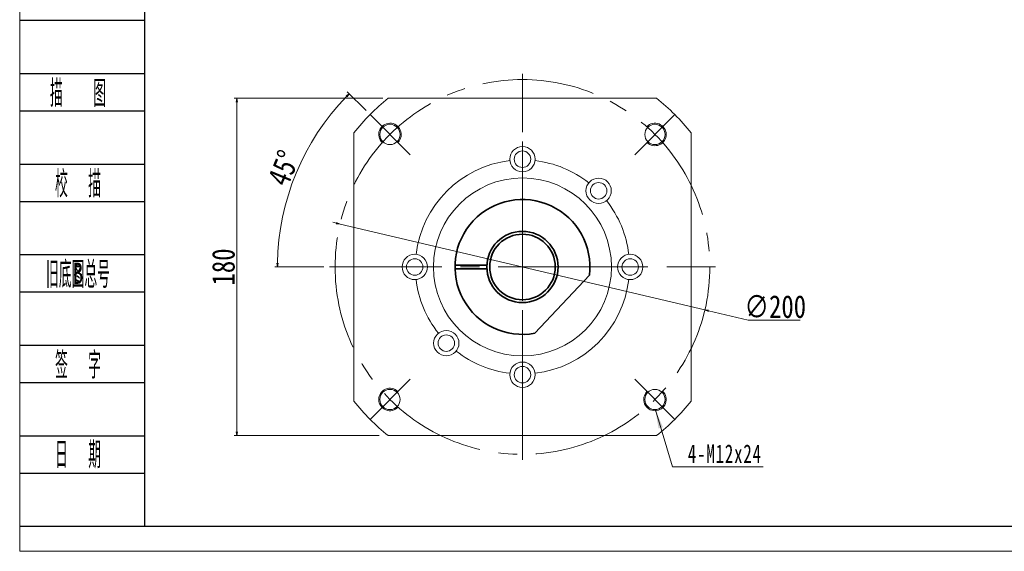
# Model space of a CAD drawing. Header units: millimetres. Extents: x 5240 to 6366, y 161 to 953.
# Tile 1 of 3: x 5246 to 5772, y 161 to 445. Entities that reach past the tile are written whole.
import ezdxf
from ezdxf.enums import TextEntityAlignment as Align

# ---------------------------------------------------------------- set-up
doc = ezdxf.new("R2010")
doc.units = ezdxf.units.MM
doc.header["$LTSCALE"] = 5
doc.header["$PDSIZE"] = -1
doc.linetypes.add('点画线', pattern=[18, 12, -2, 2, -2])
doc.layers.get('0').update_dxf_attribs({"lineweight": 18})
doc.layers.add('2细线层', color=4, linetype='Continuous')
doc.layers.add('6文字层', color=3, linetype='Continuous')
for name, color, linetype, lineweight in [('中心线层', 1, '点画线', 18), ('图框_外框线', 7, 'Continuous', 18), ('尺寸线层', 3, 'Continuous', 18), ('粗实线层', 7, 'Continuous', 35), ('细实线层', 7, 'Continuous', 18)]:
    doc.layers.add(name, color=color, linetype=linetype, lineweight=lineweight)
doc.styles.add('PC_TEXTSTYLE', font='ISOCP.SHX', dxfattribs={"width": 0.707, "bigfont": 'GBCBIG.SHX'})
doc.styles.get("Standard").update_dxf_attribs({"font": 'SimSun.ttf'})
doc.styles.add('宋体', font='SimSun.ttf', dxfattribs={"width": 0.8})
doc.styles.add('标准', font='SimSun.ttf', dxfattribs={"width": 0.667})
doc.dimstyles.new('A水平标注', dxfattribs={"dimtxt": 3.5, "dimasz": 2, "dimexe": 1.5, "dimexo": 3, "dimgap": 1.1, "dimtad": 1, "dimtoh": 1, "dimdec": 1, "dimdsep": 46, "dimtxsty": '宋体', "dimblk": 'OPEN', "dimcen": 3, "dimclrd": 3, "dimclre": 3, "dimclrt": 6, "dimadec": 0, "dimazin": 0, "dimtm": 1e-09, "dimtfac": 1, "dimtdec": 1, "dimtix": 1, "dimtmove": 0, "dimatfit": 3, "dimldrblk": 'OPEN', "dimfxl": 0, "dimlwd": 13, "dimlwe": 13, "dimarcsym": 0})
doc.dimstyles.new('A水平标注$0', dxfattribs={"dimtxt": 3.5, "dimasz": 2, "dimexe": 1.5, "dimexo": 3, "dimgap": 1.1, "dimtad": 1, "dimtoh": 1, "dimdec": 4, "dimdsep": 46, "dimtxsty": '宋体', "dimblk": 'OPEN', "dimcen": 3, "dimclrd": 3, "dimclre": 3, "dimclrt": 6, "dimadec": 0, "dimazin": 0, "dimtm": 1e-09, "dimtfac": 1, "dimtdec": 4, "dimtix": 1, "dimtmove": 0, "dimatfit": 3, "dimldrblk": 'OPEN', "dimfxl": 0, "dimlwd": 13, "dimlwe": 13, "dimarcsym": 0})

# ---------------------------------------------------------------- blocks, each defined once
blk = doc.blocks.new('_Open')
at = {"color": 0, "linetype": 'ByBlock', "lineweight": -2}
for p, q in [((-1, 0.17), (0, 0)), ((-1, -0.17), (0, 0)), ((0, 0), (-1, 0))]:
    blk.add_line(p, q, dxfattribs=at)
blk = doc.blocks.new('*X2')
at = {"layer": 'Defpoints', "color": 0, "transparency": 16777216}
for p in [(5442.82, 403.18), (5362.01, 223.18), (5440.99, 223.18)]:
    blk.add_point(p, dxfattribs=at)
at = {"layer": '尺寸线层', "color": 3, "lineweight": 13, "transparency": 16777216}
for p, q in [((5439.82, 403.18), (5360.51, 403.18)), ((5362.01, 401.18), (5362.01, 225.18)), ((5437.99, 223.18), (5360.51, 223.18))]:
    blk.add_line(p, q, dxfattribs=at)
at = {"layer": '尺寸线层', "color": 3, "lineweight": 13, "transparency": 16777216, "xscale": 2, "yscale": 2, "zscale": 2}
for p, rotation in [((5362.01, 403.18), 90), ((5362.01, 223.18), 270)]:
    blk.add_blockref('_Open', p, dxfattribs=dict(at, rotation=rotation))
at = {"layer": '尺寸线层', "color": 6, "transparency": 16777216, "insert": (5354.86, 313.18), "char_height": 12.1, "attachment_point": 5, "rotation": 90, "style": '宋体'}
blk.add_mtext('180', dxfattribs=at)
blk = doc.blocks.new('*X3')
at = {"layer": '尺寸线层', "linetype": 'Continuous'}
blk.add_hatch(color=0, dxfattribs=at).paths.add_polyline_path([(-12.38, 30.25), (-8.33, 21.13), (-10.69, 20.42)], flags=0)
at = {"layer": '尺寸线层', "color": 0, "linetype": 'Continuous'}
blk.add_line((-12.38, 30.25), (-3.23, 0), dxfattribs=at)
at = {"layer": '尺寸线层', "color": 0}
for p, q in [((-3.23, 0), (0, 0)), ((0, 0), (45.14, 0)), ((0, 0), (0, 0))]:
    blk.add_line(p, q, dxfattribs=at)
at = {"layer": '尺寸线层', "color": 0, "insert": (4.95, 1.98), "char_height": 9.9, "width": 80.3842, "attachment_point": 7, "line_spacing_factor": 1.15057, "style": '标准'}
blk.add_mtext('\\T1.1;4-M12x24', dxfattribs=at)
blk = doc.blocks.new('*X4')
at = {"layer": 'Defpoints', "color": 0, "transparency": 16777216}
for p in [(5417.07, 336.1), (5611.75, 290.26)]:
    blk.add_point(p, dxfattribs=at)
at = {"layer": '尺寸线层', "color": 3, "lineweight": 13, "transparency": 16777216}
for p, q in [((5415.12, 336.56), (5413.18, 337.02)), ((5417.07, 336.1), (5611.75, 290.26)), ((5634.93, 284.8), (5613.69, 289.8)), ((5662.58, 284.8), (5634.93, 284.8))]:
    blk.add_line(p, q, dxfattribs=at)
at = {"layer": '尺寸线层', "color": 3, "lineweight": 13, "transparency": 16777216, "xscale": 2, "yscale": 2, "zscale": 2}
for p, rotation in [((5417.07, 336.1), 346.7506677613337), ((5611.75, 290.26), 166.7506677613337)]:
    blk.add_blockref('_Open', p, dxfattribs=dict(at, rotation=rotation))
at = {"layer": '尺寸线层', "color": 6, "transparency": 16777216, "insert": (5649.31, 291.95), "char_height": 12.1, "attachment_point": 5, "style": '宋体'}
blk.add_mtext('∅200', dxfattribs=at)
blk = doc.blocks.new('*X5')
at = {"layer": 'Defpoints', "color": 0, "transparency": 16777216}
for p in [(5433.09, 394.5), (5401.17, 378.56), (5454.51, 373.07), (5411.41, 313.18), (5617.41, 313.18)]:
    blk.add_point(p, dxfattribs=at)
at = {"layer": '尺寸线层', "color": 3, "lineweight": 13, "transparency": 16777216}
for p, q in [((5430.97, 396.62), (5420.89, 406.7)), ((5408.41, 313.18), (5382.16, 313.18))]:
    blk.add_line(p, q, dxfattribs=at)
blk.add_arc((5514.41, 313.18), 130.75, 135.8764, 179.1236, dxfattribs=at)
at = {"layer": '尺寸线层', "color": 3, "lineweight": 13, "transparency": 16777216, "xscale": 2, "yscale": 2, "zscale": 2}
for p, rotation in [((5421.95, 405.63), 45.43821443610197), ((5383.66, 313.18), 269.5617850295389)]:
    blk.add_blockref('_Open', p, dxfattribs=dict(at, rotation=rotation))
at = {"layer": '尺寸线层', "color": 6, "transparency": 16777216, "insert": (5387, 365.95), "char_height": 12.1, "attachment_point": 5, "rotation": 67.5, "style": '宋体'}
blk.add_mtext('45°', dxfattribs=at)

msp = doc.modelspace()

# ---------------------------------------------------------------- linework, layer by layer
for points in [[(5442.81793, 403.18084), (5585.99614, 403.18084)], [(5424.40704, 241.59174), (5424.40704, 384.76995)], [(5604.40704, 384.76995), (5604.40704, 241.59174)], [(5585.99614, 223.18084), (5442.81793, 223.18084)]]:
    msp.add_lwpolyline(points)
for centre, radius in [((5443.69636, 383.89152), 5.4), ((5585.11772, 383.89152), 5.4), ((5514.40704, 370.68084), 6.75), ((5514.40704, 370.68084), 4.4), ((5514.40704, 313.18084), 47.5), ((5555.06568, 353.83948), 6.75), ((5555.06568, 353.83948), 4.4), ((5456.90704, 313.18084), 6.75), ((5456.90704, 313.18084), 4.4), ((5571.90704, 313.18084), 6.75), ((5571.90704, 313.18084), 4.4), ((5473.7484, 272.5222), 6.75), ((5473.7484, 272.5222), 4.4), ((5514.40704, 255.68084), 6.75), ((5514.40704, 255.68084), 4.4), ((5443.69636, 242.47016), 5.4), ((5585.11772, 242.47016), 5.4)]:
    msp.add_circle(centre, radius)
for radius, start, end in [(115, 128.4999494, 141.5000496), (115, 38.4999494, 51.5000496), (57.15, 96.7414031, 173.2585969), (57.15, 51.7414031, 83.2585969), (57.15, 6.7414031, 38.2585969), (57.15, 186.7414031, 218.2585969), (57.15, 276.7414031, 353.2585969), (57.15, 231.7414031, 263.2585969), (115, 218.4999494, 231.5000496), (115, 308.4999494, 321.5000496)]:
    msp.add_arc((5514.40704, 313.18084), radius, start, end)
at = {"layer": '2细线层'}
for p, q in [((5246.17721, 444.83392), (5312.72658, 444.83392)), ((5246.17721, 416.40811), (5312.72658, 416.40811)), ((5246.17721, 396.51005), (5312.72658, 396.51005)), ((5246.17721, 368.08424), (5312.72658, 368.08424)), ((5246.17721, 348.18618), (5312.72658, 348.18618)), ((5246.17721, 319.76037), (5312.72658, 319.76037)), ((5246.17721, 299.86231), (5312.72658, 299.86231)), ((5246.17721, 271.4365), (5312.72658, 271.4365)), ((5246.17721, 251.53844), (5312.72658, 251.53844)), ((5246.17721, 223.11264), (5312.72658, 223.11264)), ((5246.17721, 203.21457), (5312.72658, 203.21457)), ((5246.17721, 174.78877), (5312.72658, 174.78877))]:
    msp.add_line(p, q, dxfattribs=at)
at = {"layer": '中心线层'}
for p, q in [((5514.40704, 210.18084), (5514.40704, 416.18084)), ((5514.40704, 225.18084), (5514.40704, 401.18084)), ((5433.08976, 394.49812), (5454.51445, 373.07343)), ((5595.72432, 394.49812), (5574.29962, 373.07343)), ((5411.40704, 313.18084), (5617.40704, 313.18084)), ((5467.5436, 313.18084), (5447.75853, 313.18084)), ((5561.27048, 313.18084), (5581.05555, 313.18084)), ((5433.08976, 231.86356), (5454.51445, 253.28826)), ((5595.72432, 231.86356), (5574.29962, 253.28826))]:
    msp.add_line(p, q, dxfattribs=at)
msp.add_circle((5514.40704, 313.18084), 100, dxfattribs=at)
at = {"layer": '图框_外框线', "color": 3}
msp.add_lwpolyline([(5246.0744, 161.45833), (6365.83106, 161.45833), (6365.83106, 953.28626), (5246.0744, 953.28626)], close=True, dxfattribs=at)
at = {"layer": '图框_外框线', "color": 3, "lineweight": 25}
msp.add_lwpolyline([(5312.72658, 174.78877), (6352.50063, 174.78877), (6352.50063, 939.95582), (5312.72658, 939.95582)], close=True, dxfattribs=at)
at = {"layer": '粗实线层'}
for p, q in [((5478.40704, 314.18084), (5495.43337, 314.18084)), ((5478.40704, 312.18084), (5495.43337, 312.18084)), ((5550.14543, 308.8487), (5520.95891, 277.78207))]:
    msp.add_line(p, q, dxfattribs=at)
for radius in [19, 17.5]:
    msp.add_circle((5514.40704, 313.18084), radius, dxfattribs=at)
msp.add_arc((5514.40704, 313.18084), 36, 353.0884342, 280.4860713, dxfattribs=at)
at = {"layer": '细实线层'}
for centre, start, end in [((5443.69636, 383.89152), 314.9999995, 226.7191308), ((5585.11772, 383.89152), 224.9999995, 136.7191308), ((5443.69636, 242.47016), 44.9999995, 316.7191308), ((5585.11772, 242.47016), 134.9999995, 46.7191308)]:
    msp.add_arc(centre, 6, start, end, dxfattribs=at)

# ---------------------------------------------------------------- block references
at = {"layer": '尺寸线层'}
msp.add_blockref('*X3', (5597.70956, 206.60837), dxfattribs=at)

# ---------------------------------------------------------------- texts
at = {"layer": '6文字层', "color": 3, "style": 'PC_TEXTSTYLE'}
for s, width, p in [('描   图', 0.6667, (5277.19433, 406.45908)), ('校  描', 0.667, (5277.19433, 358.13521)), ('旧底图总号', 0.667, (5277.19433, 309.81134)), ('签  字', 0.667, (5277.19433, 261.48747)), ('日  期', 0.667, (5277.21205, 213.44731))]:
    msp.add_text(s, height=14.212903, dxfattribs=dict(at, width=width)).set_placement(p, align=Align.MIDDLE)
at = {"layer": '6文字层', "width": 0.707}
msp.add_text('B', height=11.37032, dxfattribs=at).set_placement((5277.19433, 309.81134), align=Align.MIDDLE)

# ---------------------------------------------------------------- dimensions: what is measured, and where the dimension line sits
at = {"layer": '尺寸线层'}
dim = msp.add_angular_dim_2l(base=(5401.17475, 378.55554), line1=((5411.40704, 313.18084), (5617.40704, 313.18084)), line2=((5433.08976, 394.49812), (5454.51445, 373.07343)), dimstyle='A水平标注', override={"dimtxt": 12.1, "dimdec": 4, "dimtdec": 4, "dimtfill": 0}, dxfattribs=at)
dim.commit()
dim.dimension.update_dxf_attribs({"geometry": '*X5', "text_midpoint": (5387.00462, 365.95265)})
dim = msp.add_linear_dim(base=(5362.00735, 223.18084), p1=(5442.81793, 403.18084), p2=(5440.99222, 223.18084), angle=270, dimstyle='A水平标注$0', override={"dimtxt": 12.1, "dimtfill": 0}, dxfattribs=at)
dim.commit()
dim.dimension.update_dxf_attribs({"geometry": '*X2', "text_midpoint": (5362.00735, 313.18084), "dimtype": 160})
dim = msp.add_diameter_dim_2p(p1=(5417.06884, 336.09975), p2=(5611.74523, 290.26194), dimstyle='A水平标注', override={"dimtxt": 12.1, "dimdec": 4, "dimtdec": 4, "dimtfill": 0}, dxfattribs=at)
dim.commit()
dim.dimension.update_dxf_attribs({"geometry": '*X4', "text_midpoint": (5634.93126, 284.80264), "dimtype": 163})

doc.saveas('drawing.dxf')
